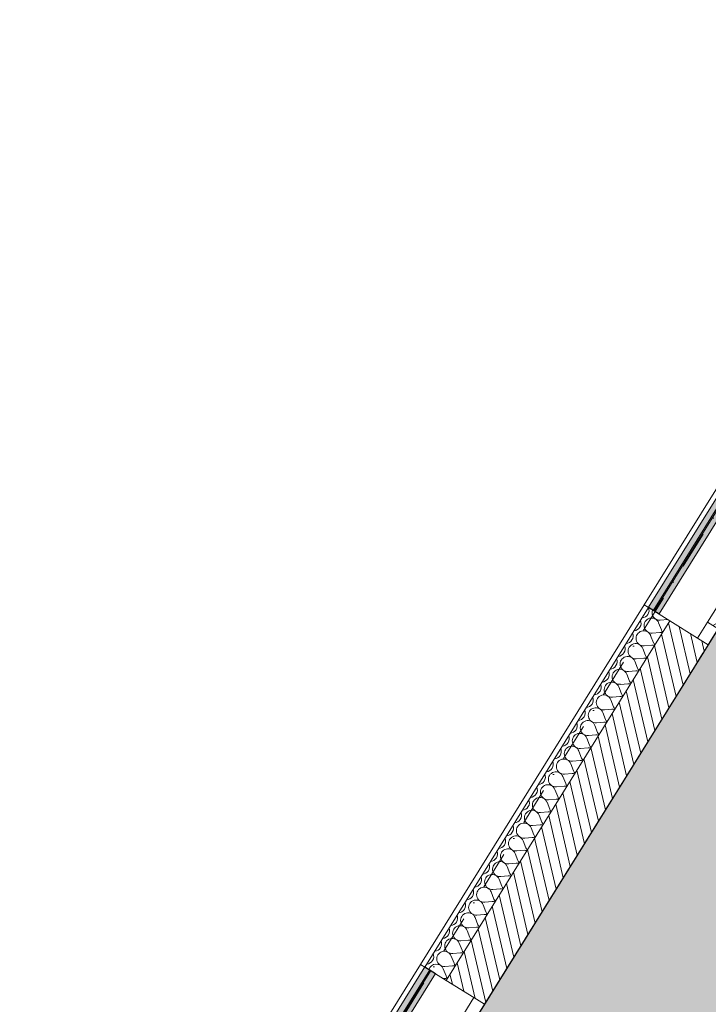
# Model space of a CAD drawing. Header units: millimetres. Extents: x -95266 to 45774, y -33242 to 22435.
# Tile 11 of 88: x -87656 to -84921, y 6822 to 10735. Entities that reach past the tile are written whole.
import ezdxf
from ezdxf.enums import TextEntityAlignment as Align

# ---------------------------------------------------------------- set-up
doc = ezdxf.new("R2010")
doc.units = ezdxf.units.MM
doc.header["$MEASUREMENT"] = 0
for name, pattern in [('! FIN Pointille', [87.5, 50, -37.5]), ('! URB Limite propriété', [300, 150, -75, 0, -75]), ('Tirets petits', [125, 75, -50])]:
    doc.linetypes.add(name, pattern=pattern)
for name, color, linetype in [('01-STR_Dalles.ARCHI', 7, 'Continuous'), ('01-STR_Murs extérieurs.ARCHI', 7, 'Continuous'), ('02-CCO_Serrurerie.ARCHI', 7, 'Continuous'), ('03-SURFACE _ Utile.ARCHI', 7, 'Continuous'), ('04-SOE_Faux Plafond.ARCHI', 7, 'Continuous'), ('04-SOE_Revetement de sol.ARCHI', 7, 'Continuous'), ('Fenêtres Archicad', 7, 'Continuous'), ('Marques de Zone Archicad', 7, 'Continuous'), ('Nouveau_07-VRD_Terrain EDL_Parcelle.ARCHI', 7, 'Continuous')]:
    doc.layers.add(name, color=color, linetype=linetype)
doc.styles.add('STYLE_GENERE_1', font='arial.ttf')
doc.styles.add('STYLE_GENERE_2', font='arial.ttf')

# ---------------------------------------------------------------- blocks, each defined once
blk = doc.blocks.new('Dalle_1_2', base_point=(-76490.4, 21808.4))
at = {"layer": '01-STR_Dalles.ARCHI', "color": 7, "linetype": 'Continuous', "lineweight": 5, "flags": 128}
blk.add_lwpolyline([(-76490.4, 21808.4), (-87291.7, 4437.9), (-82006.1, 1387.3), (-82425.9, 539.4), (-77581.8, -2296.9), (-72433.7, 6489), (-56478, -2855), (-54056.4, -4268.9), (-54717.7, -5397.6), (-55839.4, -4740.4), (-56513, -5890.1), (-48741.5, -10399.6), (-47429.1, -8161.6), (-44547, -9851.7), (-45759.6, -11920.3), (-44179.8, -12831.6), (-42533.9, -10035.9), (-41442, -10665.3), (-36023.4, -1555.2)], close=True, dxfattribs=at)
blk = doc.blocks.new('PFT Employeurs 1__15_2', base_point=(-84795, 5852.1))
at = {"layer": '03-SURFACE _ Utile.ARCHI', "linetype": 'Continuous', "lineweight": 0, "true_color": 0xffdad2}
h = blk.add_hatch(color=254, dxfattribs=at)
h.paths.add_polyline_path([(-83637.3, 10314.9), (-87291.7, 4437.9), (-82006.1, 1387.3), (-82427.2, 536.8), (-77858.1, -2135.3), (-77695.5, -1857.3), (-77419.1, -2019.2), (-74500.9, 2961), (-81255.1, 6860.5), (-80344.8, 8414)])
h.paths.add_polyline_path([(-80584.2, 4575.4), (-80382, 4920.5), (-80036.9, 4718.3), (-80239.1, 4373.2)], flags=0)
at = {"layer": 'Marques de Zone Archicad', "color": 7, "lineweight": 5}
for tag, height, style, p in [('ROOM_NAME', 125, 'STYLE_GENERE_2', (-84884.3, 6668.9)), ('measuredAreaCode', 100, 'STYLE_GENERE_1', (-85198.6, 6130.3)), ('DUMMY_862', 100, 'STYLE_GENERE_1', (-85296.8, 5960.2)), ('DUMMY_861', 125, 'STYLE_GENERE_2', (-83589, 5949.7)), ('DUMMY_863', 100, 'STYLE_GENERE_1', (-85026.1, 5803.9)), ('DUMMY_864', 100, 'STYLE_GENERE_1', (-85395, 5790.1)), ('titleZoneLevel', 100, 'STYLE_GENERE_1', (-85493.2, 5620)), ('DUMMY_865', 100, 'STYLE_GENERE_1', (-85058.4, 5595.7))]:
    blk.add_attdef(tag, text='', height=height, rotation=329.9997, dxfattribs=dict(at, style=style)).set_placement(p, align=Align.TOP_LEFT)
blk = doc.blocks.new('Dalle_8_2', base_point=(-87291.7, 4437.9))
at = {"layer": '04-SOE_Faux Plafond.ARCHI', "color": 252, "linetype": 'Tirets petits', "lineweight": 5, "flags": 128}
blk.add_lwpolyline([(-87291.7, 4437.9), (-76490.4, 21808.4), (-36023.4, -1555.2), (-39411.7, -7251.8), (-41500.3, -6028), (-43890.9, -4627.3), (-44756.4, -6104.4), (-53251, -1126.9), (-52156.1, 745.7), (-53422.7, 1487.9), (-53460.6, 1423.2), (-53841, 1646.1), (-57988.5, 4076.8), (-57988.2, 4077.3), (-63007.5, 7016.8), (-62958, 7101.4), (-66320.9, 9071.9), (-66373.3, 8982.4), (-70933.1, 11661), (-70035.8, 13192.4), (-72449.2, 14601.8), (-72270.4, 14906.9), (-74211.7, 16044.4), (-75399.8, 14016.8), (-76572.4, 14703.9), (-78078.4, 12133.6), (-80174.3, 8556.8), (-78961.8, 7856.7), (-78041.3, 9427.6), (-72585.2, 6230.6), (-77581.8, -2296.9), (-82427.2, 536.8), (-82006.1, 1387.3)], close=True, dxfattribs=at)
blk = doc.blocks.new('Dalle_16_2', base_point=(-87291.7, 4437.9))
at = {"layer": '04-SOE_Revetement de sol.ARCHI', "color": 7, "linetype": 'Continuous', "lineweight": 5, "flags": 128}
blk.add_lwpolyline([(-77858.4, -2135.2), (-82427.2, 536.8), (-82006.1, 1387.3), (-87291.7, 4437.9), (-76490.4, 21808.4)], dxfattribs=at)
blk = doc.blocks.new('*X153')
at = {"layer": '01-STR_Murs extérieurs.ARCHI', "color": 7, "linetype": 'Continuous', "lineweight": 5}
for p, q in [((-85117.9, 8338.2), (-85107, 8310.2)), ((-85111.5, 8348.3), (-85081.6, 8351)), ((-85143.2, 8297.4), (-85113.3, 8300)), ((-85149.6, 8287.2), (-85138.7, 8259.2)), ((-85181.2, 8236.3), (-85170.4, 8208.3)), ((-85174.9, 8246.4), (-85145, 8249.1)), ((-85212.9, 8185.3), (-85202, 8157.3)), ((-85206.6, 8195.5), (-85176.7, 8198.1)), ((-85238.3, 8144.5), (-85208.4, 8147.1)), ((-85244.6, 8134.3), (-85233.7, 8106.4)), ((-85276.3, 8083.4), (-85265.4, 8055.4)), ((-85269.9, 8093.6), (-85240.1, 8096.2)), ((-85308, 8032.4), (-85297.1, 8004.5)), ((-85301.6, 8042.6), (-85271.7, 8045.2)), ((-85333.3, 7991.7), (-85303.4, 7994.3)), ((-85339.7, 7981.5), (-85328.8, 7953.5)), ((-85371.3, 7930.5), (-85360.5, 7902.6)), ((-85365, 7940.7), (-85335.1, 7943.3)), ((-85403, 7879.6), (-85392.1, 7851.6)), ((-85396.7, 7889.8), (-85366.8, 7892.4)), ((-85434.7, 7828.6), (-85423.8, 7800.7)), ((-85428.4, 7838.8), (-85398.5, 7841.4)), ((-85460, 7787.9), (-85430.2, 7790.5)), ((-85466.4, 7777.7), (-85455.5, 7749.7)), ((-85498.1, 7726.7), (-85487.2, 7698.8)), ((-85491.7, 7736.9), (-85461.8, 7739.5)), ((-85529.8, 7675.8), (-85518.9, 7647.8)), ((-85523.4, 7686), (-85493.5, 7688.6)), ((-85555.1, 7635), (-85525.2, 7637.6)), ((-85561.4, 7624.8), (-85550.6, 7596.9)), ((-85593.1, 7573.9), (-85582.2, 7545.9)), ((-85586.8, 7584.1), (-85556.9, 7586.7)), ((-85624.8, 7522.9), (-85613.9, 7495)), ((-85618.5, 7533.1), (-85588.6, 7535.7)), ((-85650.1, 7482.2), (-85620.3, 7484.8)), ((-85656.5, 7472), (-85645.6, 7444)), ((-85688.2, 7421), (-85677.3, 7393)), ((-85681.8, 7431.2), (-85651.9, 7433.8)), ((-85719.9, 7370.1), (-85709, 7342.1)), ((-85713.5, 7380.2), (-85683.6, 7382.9)), ((-85751.5, 7319.1), (-85740.7, 7291.1)), ((-85745.2, 7329.3), (-85715.3, 7331.9)), ((-85776.9, 7278.3), (-85747, 7281)), ((-85783.2, 7268.2), (-85772.3, 7240.2)), ((-85814.9, 7217.2), (-85804, 7189.2)), ((-85808.6, 7227.4), (-85778.7, 7230)), ((-85846.6, 7166.2), (-85835.7, 7138.3)), ((-85840.2, 7176.4), (-85810.4, 7179)), ((-85871.9, 7125.5), (-85842, 7128.1)), ((-85878.3, 7115.3), (-85867.4, 7087.3)), ((-85910, 7064.3), (-85899.1, 7036.4)), ((-85903.6, 7074.5), (-85873.7, 7077.1)), ((-85941.6, 7013.4), (-85930.8, 6985.4)), ((-85935.3, 7023.6), (-85905.4, 7026.2)), ((-85967, 6972.6), (-85937.1, 6975.2)), ((-85973.3, 6962.4), (-85962.4, 6934.5)), ((-85973.6, 6923.9), (-85968.8, 6924.3))]:
    blk.add_line(p, q, dxfattribs=at)
for centre, start, end in [((-85186, 8387.6), 328.1259, 21.4873), ((-85114.1, 8378.2), 159.5217, 274.9958), ((-85217.7, 8336.7), 328.1259, 22.4228), ((-85186, 8387.6), 273.8291, 328.1259), ((-85145.8, 8327.3), 21.256, 274.9958), ((-85079, 8321.1), 94.7644, 94.9958), ((-85249.4, 8285.7), 328.1259, 22.4228), ((-85217.7, 8336.7), 273.8291, 328.1259), ((-85177.5, 8276.3), 21.256, 274.9958), ((-85110.7, 8270.1), 74.5704, 94.9958), ((-85079, 8321.1), 201.256, 221.6814), ((-85249.4, 8285.7), 273.8291, 328.1259), ((-85110.7, 8270.1), 201.256, 221.6814), ((-85281.1, 8234.7), 273.8291, 328.1259), ((-85281.1, 8234.7), 328.1259, 22.4228), ((-85209.2, 8225.4), 21.256, 274.9958), ((-85142.4, 8219.2), 74.5704, 94.9958), ((-85312.8, 8183.8), 328.1259, 22.4228), ((-85240.9, 8174.4), 21.256, 274.9958), ((-85174.1, 8168.2), 74.5704, 94.9958), ((-85142.4, 8219.2), 201.256, 221.6814), ((-85344.5, 8132.8), 328.1259, 22.4228), ((-85312.8, 8183.8), 273.8291, 328.1259), ((-85272.6, 8123.5), 21.256, 274.9958), ((-85205.8, 8117.3), 74.5704, 94.9958), ((-85174.1, 8168.2), 201.256, 221.6814), ((-85344.5, 8132.8), 273.8291, 328.1259), ((-85304.2, 8072.5), 21.256, 274.9958), ((-85205.8, 8117.3), 201.256, 221.6814), ((-85376.1, 8081.9), 273.8291, 328.1259), ((-85376.1, 8081.9), 328.1259, 22.4228), ((-85237.5, 8066.3), 74.5704, 94.9958), ((-85407.8, 8030.9), 328.1259, 22.4228), ((-85335.9, 8021.6), 21.256, 274.9958), ((-85269.1, 8015.4), 74.5704, 94.9958), ((-85237.5, 8066.3), 201.256, 221.6814), ((-85439.5, 7980), 328.1259, 22.4228), ((-85407.8, 8030.9), 273.8291, 328.1259), ((-85367.6, 7970.6), 21.256, 274.9958), ((-85300.8, 7964.4), 74.5704, 94.9958), ((-85269.1, 8015.4), 201.256, 221.6814), ((-85439.5, 7980), 273.8291, 328.1259), ((-85399.3, 7919.7), 21.256, 274.9958), ((-85300.8, 7964.4), 201.256, 221.6814), ((-85471.2, 7929), 273.8291, 328.1259), ((-85471.2, 7929), 328.1259, 22.4228), ((-85332.5, 7913.5), 74.5704, 94.9958), ((-85502.9, 7878.1), 328.1259, 22.4228), ((-85431, 7868.7), 21.256, 274.9958), ((-85364.2, 7862.5), 74.5704, 94.9958), ((-85332.5, 7913.5), 201.256, 221.6814), ((-85534.6, 7827.1), 328.1259, 22.4228), ((-85502.9, 7878.1), 273.8291, 328.1259), ((-85462.7, 7817.8), 21.256, 274.9958), ((-85395.9, 7811.5), 74.5704, 94.9958), ((-85364.2, 7862.5), 201.256, 221.6814), ((-85534.6, 7827.1), 273.8291, 328.1259), ((-85494.3, 7766.8), 21.256, 274.9958), ((-85427.6, 7760.6), 74.5704, 94.9958), ((-85395.9, 7811.5), 201.256, 221.6814), ((-85566.2, 7776.2), 273.8291, 328.1259), ((-85566.2, 7776.2), 328.1259, 22.4228), ((-85427.6, 7760.6), 201.256, 221.6814), ((-85597.9, 7725.2), 328.1259, 22.4228), ((-85526, 7715.8), 21.256, 274.9958), ((-85459.2, 7709.6), 74.5704, 94.9958), ((-85629.6, 7674.3), 328.1259, 22.4228), ((-85597.9, 7725.2), 273.8291, 328.1259), ((-85557.7, 7664.9), 21.256, 274.9958), ((-85490.9, 7658.7), 74.5704, 94.9958), ((-85459.2, 7709.6), 201.256, 221.6814), ((-85661.3, 7623.3), 328.1259, 22.4228), ((-85629.6, 7674.3), 273.8291, 328.1259), ((-85589.4, 7613.9), 21.256, 274.9958), ((-85522.6, 7607.7), 74.5704, 94.9958), ((-85490.9, 7658.7), 201.256, 221.6814), ((-85661.3, 7623.3), 273.8291, 328.1259), ((-85621.1, 7563), 21.256, 274.9958), ((-85522.6, 7607.7), 201.256, 221.6814), ((-85693, 7572.4), 273.8291, 328.1259), ((-85693, 7572.4), 328.1259, 22.4228), ((-85554.3, 7556.8), 74.5704, 94.9958), ((-85724.7, 7521.4), 328.1259, 22.4228), ((-85652.8, 7512), 21.256, 274.9958), ((-85586, 7505.8), 74.5704, 94.9958), ((-85554.3, 7556.8), 201.256, 221.6814), ((-85756.3, 7470.5), 328.1259, 22.4228), ((-85724.7, 7521.4), 273.8291, 328.1259), ((-85684.4, 7461.1), 21.256, 274.9958), ((-85617.6, 7454.9), 74.5704, 94.9958), ((-85586, 7505.8), 201.256, 221.6814), ((-85756.3, 7470.5), 273.8291, 328.1259), ((-85716.1, 7410.1), 21.256, 274.9958), ((-85617.6, 7454.9), 201.256, 221.6814), ((-85788, 7419.5), 273.8291, 328.1259), ((-85788, 7419.5), 328.1259, 22.4228), ((-85649.3, 7403.9), 74.5704, 94.9958), ((-85819.7, 7368.6), 328.1259, 22.4228), ((-85747.8, 7359.2), 21.256, 274.9958), ((-85681, 7353), 74.5704, 94.9958), ((-85649.3, 7403.9), 201.256, 221.6814), ((-85851.4, 7317.6), 328.1259, 22.4228), ((-85819.7, 7368.6), 273.8291, 328.1259), ((-85779.5, 7308.2), 21.256, 274.9958), ((-85712.7, 7302), 74.5704, 94.9958), ((-85681, 7353), 201.256, 221.6814), ((-85851.4, 7317.6), 273.8291, 328.1259), ((-85811.2, 7257.3), 21.256, 274.9958), ((-85744.4, 7251.1), 74.5704, 94.9958), ((-85712.7, 7302), 201.256, 221.6814), ((-85883.1, 7266.6), 273.8291, 328.1259), ((-85883.1, 7266.6), 328.1259, 22.4228), ((-85914.7, 7215.7), 328.1259, 22.4228), ((-85842.9, 7206.3), 21.256, 274.9958), ((-85776.1, 7200.1), 74.5704, 94.9958), ((-85744.4, 7251.1), 201.256, 221.6814), ((-85946.4, 7164.7), 328.1259, 22.4227), ((-85914.7, 7215.7), 273.8291, 328.1259), ((-85874.5, 7155.4), 21.256, 274.9958), ((-85807.7, 7149.2), 74.5704, 94.9958), ((-85776.1, 7200.1), 201.256, 221.6814), ((-85978.1, 7113.8), 328.1259, 22.4227), ((-85946.4, 7164.7), 273.8291, 328.1259), ((-85906.2, 7104.4), 21.256, 274.9958), ((-85839.4, 7098.2), 74.5704, 94.9958), ((-85807.7, 7149.2), 201.256, 221.6814), ((-85978.1, 7113.8), 273.8291, 328.1259), ((-85839.4, 7098.2), 201.256, 221.6814), ((-86009.8, 7062.8), 273.8291, 328.1259), ((-86009.8, 7062.8), 328.1259, 22.4227), ((-85937.9, 7053.5), 21.256, 274.9958), ((-85871.1, 7047.3), 74.5704, 94.9958), ((-86041.5, 7011.9), 328.1259, 22.4227), ((-85969.6, 7002.5), 21.256, 274.9958), ((-85902.8, 6996.3), 74.5704, 94.9958), ((-85871.1, 7047.3), 201.256, 221.6814), ((-86073.2, 6960.9), 12.8812, 22.4227), ((-86041.5, 7011.9), 273.8291, 328.1259), ((-86001.3, 6951.6), 21.256, 165.3387), ((-85934.5, 6945.4), 74.5704, 94.9958), ((-85902.8, 6996.3), 201.256, 221.6814), ((-85934.5, 6945.4), 201.256, 221.6814), ((-85966.2, 6894.4), 74.5704, 94.9958)]:
    blk.add_arc(centre, 30, start, end, dxfattribs=at)
blk = doc.blocks.new('Fenêtre 27')
at = {"layer": 'Fenêtres Archicad', "color": 8, "linetype": 'Continuous', "lineweight": 5}
blk.add_line((425, -25), (-311.1, 400), dxfattribs=at)
at = {"layer": 'Fenêtres Archicad', "color": 7, "linetype": 'Continuous', "lineweight": 5}
for p, q in [((-500, 0), (500, 0)), ((-500, 0), (-425, 0)), ((-500, 0), (-500, -50)), ((-500, 0), (-500, -50)), ((-425, 0), (-425, -50)), ((-425, 0), (425, 0)), ((425, -50), (425, 0)), ((425, 0), (500, 0)), ((500, 0), (500, -50)), ((500, 0), (500, -50)), ((-425, -50), (-500, -50)), ((-500, -50), (-500, -180)), ((425, -50), (-425, -50)), ((500, -50), (425, -50)), ((500, -50), (500, -180)), ((-500, -180), (-500, -280)), ((500, -180), (500, -280)), ((-500, -280), (-500, -300)), ((-500, -300), (500, -300)), ((500, -280), (500, -300))]:
    blk.add_line(p, q, dxfattribs=at)
at = {"layer": 'Fenêtres Archicad', "color": 8, "linetype": '! FIN Pointille', "lineweight": 5}
blk.add_arc((425, -25), 850, 150, 180, dxfattribs=at)
blk = doc.blocks.new('Mur_17_2', base_point=(-87291.7, 4437.9))
at = {"layer": '01-STR_Murs extérieurs.ARCHI', "linetype": 'Continuous', "lineweight": 0, "true_color": 0x000000}
h = blk.add_hatch(dxfattribs=at)
h.set_pattern_fill('Hachure_simple_0002', color=18, style=0, pattern_type=2)
h.set_pattern_definition([(283.12592, (0, 0), (36.52025, 8.515946), [])])
h.paths.add_polyline_path([(-85962.2, 6916.8), (-85809.4, 6821.8), (-84920.7, 8250.9), (-85073.5, 8346)])
at = {"layer": '01-STR_Murs extérieurs.ARCHI', "color": 7, "linetype": 'Continuous', "lineweight": 5}
for p, q in [((-85158.5, 8398.8), (-86047.1, 6969.6)), ((-85158.5, 8398.8), (-85175.4, 8409.4)), ((-85073.5, 8346), (-85158.5, 8398.8)), ((-85073.5, 8346), (-85962.2, 6916.8)), ((-84963.1, 8277.4), (-85073.5, 8346)), ((-84920.7, 8250.9), (-84963.1, 8277.4)), ((-86047.1, 6969.6), (-86064.1, 6980.2)), ((-85962.2, 6916.8), (-86047.1, 6969.6)), ((-85851.8, 6848.2), (-85962.2, 6916.8)), ((-85809.4, 6821.8), (-85851.8, 6848.2))]:
    blk.add_line(p, q, dxfattribs=at)
at = {"layer": '01-STR_Murs extérieurs.ARCHI', "color": 7, "linetype": 'Continuous', "lineweight": 5, "flags": 128}
for points in [[(-85175.4, 8409.4), (-86064.1, 6980.2)], [(-85809.4, 6821.8), (-84920.7, 8250.9)]]:
    blk.add_lwpolyline(points, dxfattribs=at)
at = {"layer": '01-STR_Murs extérieurs.ARCHI', "color": 7, "lineweight": 5}
blk.add_blockref('*X153', (0, 0), dxfattribs=at)
at = {"layer": 'Fenêtres Archicad', "color": 7, "linetype": 'Continuous', "lineweight": 5, "zscale": 1000, "rotation": 238.1259194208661}
for p in [(-84656.6, 8675.6), (-86073.4, 6397.2)]:
    blk.add_blockref('Fenêtre 27', p, dxfattribs=at)
blk = doc.blocks.new('Garde-corps_9_2')
at = {"layer": '02-CCO_Serrurerie.ARCHI', "linetype": 'Continuous', "lineweight": 0, "true_color": 0xffffff}
for points in [[(-84587.4, 9222.5), (-84629.8, 9248.9), (-85157.9, 8399.7), (-85115.4, 8373.3)], [(-84606.5, 9234.4), (-84610.7, 9237.1), (-85138.8, 8387.8), (-85134.5, 8385.2)]]:
    blk.add_hatch(color=7, dxfattribs=at).paths.add_polyline_path(points)
at = {"layer": '02-CCO_Serrurerie.ARCHI', "color": 7, "linetype": 'Continuous', "lineweight": 5, "flags": 128}
for points in [[(-84587.4, 9222.5), (-84629.8, 9248.9), (-85157.9, 8399.7), (-85115.4, 8373.3)], [(-84606.5, 9234.4), (-84610.7, 9237.1), (-85138.8, 8387.8), (-85134.5, 8385.2)]]:
    blk.add_lwpolyline(points, close=True, dxfattribs=at)
blk = doc.blocks.new('Garde-corps_10_2')
at = {"layer": '02-CCO_Serrurerie.ARCHI', "linetype": 'Continuous', "lineweight": 0, "true_color": 0xffffff}
for points in [[(-86003.8, 6944.7), (-86046.2, 6971.1), (-86574.3, 6121.9), (-86531.8, 6095.5)], [(-86022.9, 6956.6), (-86027.1, 6959.2), (-86555.2, 6110), (-86550.9, 6107.4)]]:
    blk.add_hatch(color=7, dxfattribs=at).paths.add_polyline_path(points)
at = {"layer": '02-CCO_Serrurerie.ARCHI', "color": 7, "linetype": 'Continuous', "lineweight": 5, "flags": 128}
for points in [[(-86003.8, 6944.7), (-86046.2, 6971.1), (-86574.3, 6121.9), (-86531.8, 6095.5)], [(-86022.9, 6956.6), (-86027.1, 6959.2), (-86555.2, 6110), (-86550.9, 6107.4)]]:
    blk.add_lwpolyline(points, close=True, dxfattribs=at)

msp = doc.modelspace()

# ---------------------------------------------------------------- linework, layer by layer
at = {"layer": '03-SURFACE _ Utile.ARCHI', "color": 254, "linetype": 'Continuous', "lineweight": 0, "true_color": 0xffdad2, "flags": 128}
msp.add_lwpolyline([(-83637.283, 10314.888), (-87291.697, 4437.903), (-82006.099, 1387.343), (-82427.232, 536.761), (-77858.057, -2135.335), (-77695.533, -1857.252), (-77419.098, -2019.228), (-74500.927, 2961.049), (-81255.083, 6860.525), (-80344.832, 8413.999)], close=True, dxfattribs=at)
at = {"layer": 'Nouveau_07-VRD_Terrain EDL_Parcelle.ARCHI', "color": 1, "linetype": '! URB Limite propriété', "lineweight": 15, "flags": 128}
msp.add_lwpolyline([(-77016.379, 22434.535), (-80376.932, 16951.425), (-81220.579, 14671.5), (-87656.289, 4325.036)], dxfattribs=at)

# ---------------------------------------------------------------- block references
at = {"layer": '01-STR_Dalles.ARCHI', "color": 7, "linetype": 'Continuous', "lineweight": 5}
msp.add_blockref('Dalle_1_2', (-76490.431, 21808.373), dxfattribs=at)
at = {"layer": '01-STR_Murs extérieurs.ARCHI', "color": 7, "lineweight": 5}
msp.add_blockref('Mur_17_2', (-87291.697, 4437.903), dxfattribs=at)
at = {"layer": '02-CCO_Serrurerie.ARCHI', "color": 7, "linetype": 'Continuous', "lineweight": 5}
for name in ['Garde-corps_9_2', 'Garde-corps_10_2']:
    msp.add_blockref(name, (0, 0), dxfattribs=at)
at = {"layer": '03-SURFACE _ Utile.ARCHI', "color": 7, "linetype": 'Continuous', "lineweight": 5}
msp.add_blockref('PFT Employeurs 1__15_2', (-84795.031, 5852.12), dxfattribs=at)
at = {"layer": '04-SOE_Faux Plafond.ARCHI', "color": 252, "linetype": 'Tirets petits', "lineweight": 5}
msp.add_blockref('Dalle_8_2', (-87291.697, 4437.903), dxfattribs=at)
at = {"layer": '04-SOE_Revetement de sol.ARCHI', "color": 7, "linetype": 'Continuous', "lineweight": 5}
msp.add_blockref('Dalle_16_2', (-87291.697, 4437.903), dxfattribs=at)

doc.saveas('drawing.dxf')
